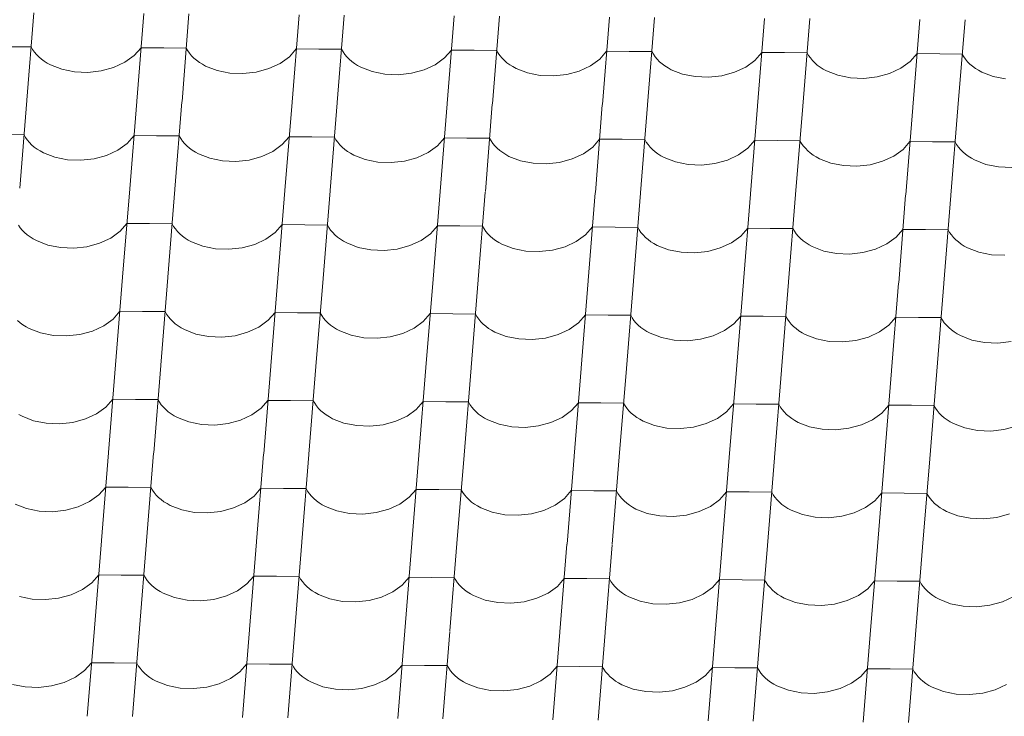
# Model space of a CAD drawing. Header units: millimetres. Extents: x -124639 to 133188, y -48358 to 76648.
# Tile 24 of 49: x 3795 to 4839, y 9192 to 9932. Entities that reach past the tile are written whole.
import ezdxf

# ---------------------------------------------------------------- set-up
doc = ezdxf.new("R2010")
doc.units = ezdxf.units.MM
doc.header["$MEASUREMENT"] = 0
doc.layers.add('Výplně - Povrchové', color=7, linetype='Continuous')

# ---------------------------------------------------------------- blocks, each defined once
blk = doc.blocks.new('*X2')
at = {"layer": 'Výplně - Povrchové', "color": 7, "linetype": 'Continuous', "lineweight": 13}
for p, q in [((3809.5, 9939.4), (3802, 9846.4)), ((3926.2, 9938.5), (3918.7, 9845.5)), ((3974.1, 9938.1), (3966.7, 9845.2)), ((4090.9, 9937.2), (4083.4, 9844.3)), ((4138.8, 9936.9), (4131.3, 9843.9)), ((4255.5, 9936), (4248, 9843)), ((4303.4, 9935.6), (4296, 9842.6)), ((4420.1, 9934.7), (4412.7, 9841.8)), ((4468.1, 9934.3), (4460.6, 9841.4)), ((4584.8, 9933.4), (4577.3, 9840.5)), ((4632.7, 9933.1), (4625.2, 9840.1)), ((4749.4, 9932.2), (4742, 9839.2)), ((4797.4, 9931.8), (4789.9, 9838.9)), ((3806.6, 9903.1), (3782.6, 9903.3)), ((3806.6, 9903.1), (3808.2, 9900.3)), ((3808.2, 9900.3), (3810.1, 9897.6)), ((3810.1, 9897.6), (3812.3, 9895)), ((3812.3, 9895), (3814.7, 9892.5)), ((3814.7, 9892.5), (3817.5, 9890.1)), ((3906.1, 9886.7), (3916, 9893.9)), ((3916, 9893.9), (3923.3, 9902.2)), ((3947.3, 9902), (3923.3, 9902.2)), ((3971.2, 9901.9), (3947.3, 9902)), ((3971.2, 9901.9), (3972.8, 9899)), ((3972.8, 9899), (3974.7, 9896.3)), ((3974.7, 9896.3), (3976.9, 9893.7)), ((3976.9, 9893.7), (3979.4, 9891.2)), ((4070.7, 9885.5), (4080.6, 9892.6)), ((4080.6, 9892.6), (4087.9, 9901)), ((4111.9, 9900.8), (4087.9, 9901)), ((4135.9, 9900.6), (4111.9, 9900.8)), ((4135.9, 9900.6), (4137.5, 9897.8)), ((4137.5, 9897.8), (4139.4, 9895.1)), ((4139.4, 9895.1), (4141.6, 9892.4)), ((4141.6, 9892.4), (4144, 9890)), ((4245.3, 9891.3), (4252.6, 9899.7)), ((4276.5, 9899.5), (4252.6, 9899.7)), ((4300.5, 9899.3), (4276.5, 9899.5)), ((4300.5, 9899.3), (4302.1, 9896.5)), ((4302.1, 9896.5), (4304, 9893.8)), ((4304, 9893.8), (4306.2, 9891.2)), ((4409.9, 9890.1), (4417.2, 9898.4)), ((4441.2, 9898.3), (4417.2, 9898.4)), ((4465.2, 9898.1), (4441.2, 9898.3)), ((4465.2, 9898.1), (4466.8, 9895.3)), ((4466.8, 9895.3), (4468.7, 9892.5)), ((4468.7, 9892.5), (4470.8, 9889.9)), ((4574.5, 9888.8), (4581.9, 9897.2)), ((4605.8, 9897), (4581.9, 9897.2)), ((4629.8, 9896.8), (4605.8, 9897)), ((4629.8, 9896.8), (4631.4, 9894)), ((4631.4, 9894), (4633.3, 9891.3)), ((4739.2, 9887.6), (4746.5, 9895.9)), ((4770.5, 9895.7), (4746.5, 9895.9)), ((4794.4, 9895.5), (4770.5, 9895.7)), ((4794.4, 9895.5), (4796, 9892.7)), ((4796, 9892.7), (4797.9, 9890)), ((3817.5, 9890.1), (3820.5, 9887.9)), ((3820.5, 9887.9), (3823.7, 9885.9)), ((3823.7, 9885.9), (3827.2, 9884)), ((3827.2, 9884), (3839.2, 9879.3)), ((3894.2, 9881.2), (3906.1, 9886.7)), ((3979.4, 9891.2), (3982.1, 9888.9)), ((3982.1, 9888.9), (3985.1, 9886.6)), ((3985.1, 9886.6), (3988.4, 9884.6)), ((3988.4, 9884.6), (3991.8, 9882.7)), ((3991.8, 9882.7), (4003.9, 9878)), ((4058.8, 9880), (4070.7, 9885.5)), ((4144, 9890), (4146.8, 9887.6)), ((4146.8, 9887.6), (4149.8, 9885.4)), ((4149.8, 9885.4), (4153, 9883.3)), ((4153, 9883.3), (4156.5, 9881.5)), ((4223.5, 9878.7), (4235.4, 9884.2)), ((4235.4, 9884.2), (4245.3, 9891.3)), ((4306.2, 9891.2), (4308.7, 9888.7)), ((4308.7, 9888.7), (4311.4, 9886.3)), ((4311.4, 9886.3), (4314.4, 9884.1)), ((4314.4, 9884.1), (4317.7, 9882.1)), ((4317.7, 9882.1), (4321.1, 9880.2)), ((4388.1, 9877.4), (4400, 9883)), ((4400, 9883), (4409.9, 9890.1)), ((4470.8, 9889.9), (4473.3, 9887.4)), ((4473.3, 9887.4), (4476.1, 9885.1)), ((4476.1, 9885.1), (4479.1, 9882.9)), ((4479.1, 9882.9), (4482.3, 9880.8)), ((4552.8, 9876.2), (4564.7, 9881.7)), ((4564.7, 9881.7), (4574.5, 9888.8)), ((4633.3, 9891.3), (4635.5, 9888.7)), ((4635.5, 9888.7), (4638, 9886.2)), ((4638, 9886.2), (4640.7, 9883.8)), ((4640.7, 9883.8), (4643.7, 9881.6)), ((4643.7, 9881.6), (4647, 9879.6)), ((4729.3, 9880.4), (4739.2, 9887.6)), ((4797.9, 9890), (4800.1, 9887.4)), ((4800.1, 9887.4), (4802.6, 9884.9)), ((4802.6, 9884.9), (4805.4, 9882.6)), ((4805.4, 9882.6), (4808.4, 9880.3)), ((3839.2, 9879.3), (3852.7, 9876.6)), ((3852.7, 9876.6), (3866.8, 9876)), ((3866.8, 9876), (3880.9, 9877.6)), ((3880.9, 9877.6), (3894.2, 9881.2)), ((4003.9, 9878), (4017.3, 9875.3)), ((4017.3, 9875.3), (4031.4, 9874.8)), ((4031.4, 9874.8), (4045.5, 9876.3)), ((4045.5, 9876.3), (4058.8, 9880)), ((4156.5, 9881.5), (4168.5, 9876.8)), ((4168.5, 9876.8), (4182, 9874.1)), ((4182, 9874.1), (4196.1, 9873.5)), ((4196.1, 9873.5), (4210.1, 9875.1)), ((4210.1, 9875.1), (4223.5, 9878.7)), ((4321.1, 9880.2), (4333.2, 9875.5)), ((4333.2, 9875.5), (4346.6, 9872.8)), ((4346.6, 9872.8), (4360.7, 9872.2)), ((4360.7, 9872.2), (4374.8, 9873.8)), ((4374.8, 9873.8), (4388.1, 9877.4)), ((4482.3, 9880.8), (4485.8, 9878.9)), ((4485.8, 9878.9), (4497.8, 9874.3)), ((4497.8, 9874.3), (4511.2, 9871.6)), ((4511.2, 9871.6), (4525.4, 9871)), ((4525.4, 9871), (4539.4, 9872.5)), ((4539.4, 9872.5), (4552.8, 9876.2)), ((4647, 9879.6), (4650.4, 9877.7)), ((4650.4, 9877.7), (4662.5, 9873)), ((4662.5, 9873), (4675.9, 9870.3)), ((4690, 9869.7), (4704.1, 9871.3)), ((4704.1, 9871.3), (4717.4, 9874.9)), ((4717.4, 9874.9), (4729.3, 9880.4)), ((4808.4, 9880.3), (4811.6, 9878.3)), ((4811.6, 9878.3), (4815.1, 9876.4)), ((4815.1, 9876.4), (4827.1, 9871.7)), ((4827.1, 9871.7), (4840.5, 9869)), ((4675.9, 9870.3), (4690, 9869.7)), ((3802, 9846.1), (3794.5, 9753.2)), ((3918.7, 9845.2), (3911.2, 9752.3)), ((3966.6, 9844.8), (3959.2, 9751.9)), ((4083.4, 9843.9), (4075.9, 9751)), ((4131.3, 9843.6), (4123.8, 9750.6)), ((4248, 9842.7), (4240.5, 9749.7)), ((4295.9, 9842.3), (4288.5, 9749.4)), ((4412.6, 9841.4), (4405.2, 9748.5)), ((4460.6, 9841.1), (4453.1, 9748.1)), ((4577.3, 9840.2), (4569.8, 9747.2)), ((4625.2, 9839.8), (4617.7, 9746.8)), ((4741.9, 9838.9), (4734.5, 9746)), ((4789.9, 9838.5), (4782.4, 9745.6)), ((3799.1, 9809.8), (3775.1, 9810)), ((3799.1, 9809.8), (3800.7, 9807)), ((3908.5, 9800.6), (3915.8, 9808.9)), ((3939.8, 9808.8), (3915.8, 9808.9)), ((3963.7, 9808.6), (3939.8, 9808.8)), ((3963.7, 9808.6), (3965.3, 9805.8)), ((3800.7, 9807), (3802.6, 9804.3)), ((3802.6, 9804.3), (3804.8, 9801.7)), ((3804.8, 9801.7), (3807.2, 9799.2)), ((3807.2, 9799.2), (3810, 9796.8)), ((3898.6, 9793.5), (3908.5, 9800.6)), ((3965.3, 9805.8), (3967.2, 9803)), ((3967.2, 9803), (3969.4, 9800.4)), ((3969.4, 9800.4), (3971.9, 9797.9)), ((4063.2, 9792.2), (4073.1, 9799.3)), ((4073.1, 9799.3), (4080.4, 9807.7)), ((4104.4, 9807.5), (4080.4, 9807.7)), ((4128.4, 9807.3), (4104.4, 9807.5)), ((4128.4, 9807.3), (4130, 9804.5)), ((4130, 9804.5), (4131.9, 9801.8)), ((4131.9, 9801.8), (4134.1, 9799.2)), ((4134.1, 9799.2), (4136.5, 9796.7)), ((4227.9, 9790.9), (4237.8, 9798.1)), ((4237.8, 9798.1), (4245.1, 9806.4)), ((4269, 9806.2), (4245.1, 9806.4)), ((4293, 9806.1), (4269, 9806.2)), ((4293, 9806.1), (4294.6, 9803.2)), ((4294.6, 9803.2), (4296.5, 9800.5)), ((4296.5, 9800.5), (4298.7, 9797.9)), ((4402.4, 9796.8), (4409.7, 9805.2)), ((4433.7, 9805), (4409.7, 9805.2)), ((4457.7, 9804.8), (4433.7, 9805)), ((4457.7, 9804.8), (4459.3, 9802)), ((4459.3, 9802), (4461.2, 9799.3)), ((4461.2, 9799.3), (4463.3, 9796.6)), ((4567, 9795.5), (4574.4, 9803.9)), ((4598.3, 9803.7), (4574.4, 9803.9)), ((4622.3, 9803.5), (4598.3, 9803.7)), ((4622.3, 9803.5), (4623.9, 9800.7)), ((4623.9, 9800.7), (4625.8, 9798)), ((4731.7, 9794.3), (4739, 9802.6)), ((4763, 9802.4), (4739, 9802.6)), ((4786.9, 9802.3), (4763, 9802.4)), ((4786.9, 9802.3), (4788.5, 9799.5)), ((4788.5, 9799.5), (4790.4, 9796.7)), ((3810, 9796.8), (3813, 9794.6)), ((3813, 9794.6), (3816.2, 9792.6)), ((3816.2, 9792.6), (3819.7, 9790.7)), ((3819.7, 9790.7), (3831.7, 9786)), ((3873.4, 9784.3), (3886.7, 9787.9)), ((3886.7, 9787.9), (3898.6, 9793.5)), ((3971.9, 9797.9), (3974.6, 9795.6)), ((3974.6, 9795.6), (3977.6, 9793.4)), ((3977.6, 9793.4), (3980.9, 9791.3)), ((3980.9, 9791.3), (3984.3, 9789.4)), ((3984.3, 9789.4), (3996.4, 9784.8)), ((4051.3, 9786.7), (4063.2, 9792.2)), ((4136.5, 9796.7), (4139.3, 9794.3)), ((4139.3, 9794.3), (4142.3, 9792.1)), ((4142.3, 9792.1), (4145.5, 9790.1)), ((4145.5, 9790.1), (4149, 9788.2)), ((4149, 9788.2), (4161, 9783.5)), ((4216, 9785.4), (4227.9, 9790.9)), ((4298.7, 9797.9), (4301.2, 9795.4)), ((4301.2, 9795.4), (4303.9, 9793.1)), ((4303.9, 9793.1), (4306.9, 9790.8)), ((4306.9, 9790.8), (4310.2, 9788.8)), ((4310.2, 9788.8), (4313.6, 9786.9)), ((4380.6, 9784.2), (4392.5, 9789.7)), ((4392.5, 9789.7), (4402.4, 9796.8)), ((4463.3, 9796.6), (4465.8, 9794.1)), ((4465.8, 9794.1), (4468.6, 9791.8)), ((4468.6, 9791.8), (4471.6, 9789.6)), ((4471.6, 9789.6), (4474.8, 9787.5)), ((4545.3, 9782.9), (4557.2, 9788.4)), ((4557.2, 9788.4), (4567, 9795.5)), ((4625.8, 9798), (4628, 9795.4)), ((4628, 9795.4), (4630.5, 9792.9)), ((4630.5, 9792.9), (4633.2, 9790.5)), ((4633.2, 9790.5), (4636.2, 9788.3)), ((4636.2, 9788.3), (4639.5, 9786.3)), ((4721.8, 9787.2), (4731.7, 9794.3)), ((4790.4, 9796.7), (4792.6, 9794.1)), ((4792.6, 9794.1), (4795.1, 9791.6)), ((4795.1, 9791.6), (4797.9, 9789.3)), ((4797.9, 9789.3), (4800.9, 9787.1)), ((3831.7, 9786), (3845.2, 9783.3)), ((3845.2, 9783.3), (3859.3, 9782.7)), ((3859.3, 9782.7), (3873.4, 9784.3)), ((3996.4, 9784.8), (4009.8, 9782.1)), ((4009.8, 9782.1), (4023.9, 9781.5)), ((4023.9, 9781.5), (4038, 9783)), ((4038, 9783), (4051.3, 9786.7)), ((4161, 9783.5), (4174.5, 9780.8)), ((4174.5, 9780.8), (4188.6, 9780.2)), ((4188.6, 9780.2), (4202.6, 9781.8)), ((4202.6, 9781.8), (4216, 9785.4)), ((4313.6, 9786.9), (4325.7, 9782.2)), ((4325.7, 9782.2), (4339.1, 9779.5)), ((4339.1, 9779.5), (4353.2, 9779)), ((4353.2, 9779), (4367.3, 9780.5)), ((4367.3, 9780.5), (4380.6, 9784.2)), ((4474.8, 9787.5), (4478.3, 9785.7)), ((4478.3, 9785.7), (4490.3, 9781)), ((4490.3, 9781), (4503.7, 9778.3)), ((4503.7, 9778.3), (4517.9, 9777.7)), ((4517.9, 9777.7), (4531.9, 9779.3)), ((4531.9, 9779.3), (4545.3, 9782.9)), ((4639.5, 9786.3), (4642.9, 9784.4)), ((4642.9, 9784.4), (4655, 9779.7)), ((4655, 9779.7), (4668.4, 9777)), ((4682.5, 9776.4), (4696.6, 9778)), ((4696.6, 9778), (4709.9, 9781.6)), ((4709.9, 9781.6), (4721.8, 9787.2)), ((4800.9, 9787.1), (4804.1, 9785)), ((4804.1, 9785), (4807.6, 9783.1)), ((4807.6, 9783.1), (4819.6, 9778.4)), ((4819.6, 9778.4), (4833, 9775.7)), ((4668.4, 9777), (4682.5, 9776.4)), ((4833, 9775.7), (4847.1, 9775.2)), ((3911.2, 9751.9), (3903.7, 9659)), ((3959.1, 9751.6), (3951.7, 9658.6)), ((4075.9, 9750.7), (4068.4, 9657.7)), ((4123.8, 9750.3), (4116.3, 9657.3)), ((4240.5, 9749.4), (4233, 9656.5)), ((4288.4, 9749), (4281, 9656.1)), ((4405.1, 9748.1), (4397.7, 9655.2)), ((4453.1, 9747.8), (4445.6, 9654.8)), ((4569.8, 9746.9), (4562.3, 9653.9)), ((4617.7, 9746.5), (4610.2, 9653.6)), ((4734.4, 9745.6), (4727, 9652.7)), ((4782.4, 9745.2), (4774.9, 9652.3)), ((3901, 9707.3), (3908.3, 9715.7)), ((3932.3, 9715.5), (3908.3, 9715.7)), ((3956.2, 9715.3), (3932.3, 9715.5)), ((3956.2, 9715.3), (3957.8, 9712.5)), ((3793.2, 9713.7), (3795.1, 9711)), ((3795.1, 9711), (3797.3, 9708.4)), ((3797.3, 9708.4), (3799.7, 9705.9)), ((3799.7, 9705.9), (3802.5, 9703.6)), ((3891.1, 9700.2), (3901, 9707.3)), ((3957.8, 9712.5), (3959.7, 9709.8)), ((3959.7, 9709.8), (3961.9, 9707.1)), ((3961.9, 9707.1), (3964.4, 9704.7)), ((3964.4, 9704.7), (3967.1, 9702.3)), ((4055.7, 9698.9), (4065.6, 9706)), ((4065.6, 9706), (4072.9, 9714.4)), ((4096.9, 9714.2), (4072.9, 9714.4)), ((4120.9, 9714), (4096.9, 9714.2)), ((4120.9, 9714), (4122.5, 9711.2)), ((4122.5, 9711.2), (4124.4, 9708.5)), ((4124.4, 9708.5), (4126.6, 9705.9)), ((4126.6, 9705.9), (4129, 9703.4)), ((4220.4, 9697.7), (4230.2, 9704.8)), ((4230.2, 9704.8), (4237.6, 9713.1)), ((4261.5, 9713), (4237.6, 9713.1)), ((4285.5, 9712.8), (4261.5, 9713)), ((4285.5, 9712.8), (4287.1, 9710)), ((4287.1, 9710), (4289, 9707.2)), ((4289, 9707.2), (4291.2, 9704.6)), ((4291.2, 9704.6), (4293.7, 9702.1)), ((4394.9, 9703.5), (4402.2, 9711.9)), ((4426.2, 9711.7), (4402.2, 9711.9)), ((4450.2, 9711.5), (4426.2, 9711.7)), ((4450.2, 9711.5), (4451.8, 9708.7)), ((4451.8, 9708.7), (4453.6, 9706)), ((4453.6, 9706), (4455.8, 9703.4)), ((4559.5, 9702.3), (4566.9, 9710.6)), ((4590.8, 9710.4), (4566.9, 9710.6)), ((4614.8, 9710.2), (4590.8, 9710.4)), ((4614.8, 9710.2), (4616.4, 9707.4)), ((4616.4, 9707.4), (4618.3, 9704.7)), ((4618.3, 9704.7), (4620.5, 9702.1)), ((4724.2, 9701), (4731.5, 9709.4)), ((4755.5, 9709.2), (4731.5, 9709.4)), ((4779.4, 9709), (4755.5, 9709.2)), ((4779.4, 9709), (4781, 9706.2)), ((4781, 9706.2), (4782.9, 9703.4)), ((3802.5, 9703.6), (3805.5, 9701.3)), ((3805.5, 9701.3), (3808.7, 9699.3)), ((3808.7, 9699.3), (3812.2, 9697.4)), ((3812.2, 9697.4), (3824.2, 9692.7)), ((3865.9, 9691), (3879.2, 9694.7)), ((3879.2, 9694.7), (3891.1, 9700.2)), ((3967.1, 9702.3), (3970.1, 9700.1)), ((3970.1, 9700.1), (3973.4, 9698)), ((3973.4, 9698), (3976.8, 9696.2)), ((3976.8, 9696.2), (3988.9, 9691.5)), ((4043.8, 9693.4), (4055.7, 9698.9)), ((4129, 9703.4), (4131.8, 9701)), ((4131.8, 9701), (4134.8, 9698.8)), ((4134.8, 9698.8), (4138, 9696.8)), ((4138, 9696.8), (4141.5, 9694.9)), ((4141.5, 9694.9), (4153.5, 9690.2)), ((4208.5, 9692.1), (4220.4, 9697.7)), ((4293.7, 9702.1), (4296.4, 9699.8)), ((4296.4, 9699.8), (4299.4, 9697.6)), ((4299.4, 9697.6), (4302.7, 9695.5)), ((4302.7, 9695.5), (4306.1, 9693.6)), ((4306.1, 9693.6), (4318.2, 9689)), ((4373.1, 9690.9), (4385, 9696.4)), ((4385, 9696.4), (4394.9, 9703.5)), ((4455.8, 9703.4), (4458.3, 9700.9)), ((4458.3, 9700.9), (4461.1, 9698.5)), ((4461.1, 9698.5), (4464.1, 9696.3)), ((4464.1, 9696.3), (4467.3, 9694.3)), ((4467.3, 9694.3), (4470.8, 9692.4)), ((4537.8, 9689.6), (4549.7, 9695.1)), ((4549.7, 9695.1), (4559.5, 9702.3)), ((4620.5, 9702.1), (4623, 9699.6)), ((4623, 9699.6), (4625.7, 9697.3)), ((4625.7, 9697.3), (4628.7, 9695)), ((4628.7, 9695), (4632, 9693)), ((4702.4, 9688.4), (4714.3, 9693.9)), ((4714.3, 9693.9), (4724.2, 9701)), ((4782.9, 9703.4), (4785.1, 9700.8)), ((4785.1, 9700.8), (4787.6, 9698.3)), ((4787.6, 9698.3), (4790.4, 9696)), ((4790.4, 9696), (4793.4, 9693.8)), ((4793.4, 9693.8), (4796.6, 9691.7)), ((3824.2, 9692.7), (3837.7, 9690)), ((3837.7, 9690), (3851.8, 9689.5)), ((3851.8, 9689.5), (3865.9, 9691)), ((3988.9, 9691.5), (4002.3, 9688.8)), ((4002.3, 9688.8), (4016.4, 9688.2)), ((4016.4, 9688.2), (4030.5, 9689.8)), ((4030.5, 9689.8), (4043.8, 9693.4)), ((4153.5, 9690.2), (4167, 9687.5)), ((4167, 9687.5), (4181.1, 9686.9)), ((4181.1, 9686.9), (4195.1, 9688.5)), ((4195.1, 9688.5), (4208.5, 9692.1)), ((4318.2, 9689), (4331.6, 9686.3)), ((4331.6, 9686.3), (4345.7, 9685.7)), ((4345.7, 9685.7), (4359.8, 9687.2)), ((4359.8, 9687.2), (4373.1, 9690.9)), ((4470.8, 9692.4), (4482.8, 9687.7)), ((4482.8, 9687.7), (4496.2, 9685)), ((4496.2, 9685), (4510.4, 9684.4)), ((4510.4, 9684.4), (4524.4, 9686)), ((4524.4, 9686), (4537.8, 9689.6)), ((4632, 9693), (4635.4, 9691.1)), ((4635.4, 9691.1), (4647.5, 9686.4)), ((4647.5, 9686.4), (4660.9, 9683.7)), ((4660.9, 9683.7), (4675, 9683.1)), ((4675, 9683.1), (4689.1, 9684.7)), ((4689.1, 9684.7), (4702.4, 9688.4)), ((4796.6, 9691.7), (4800.1, 9689.8)), ((4800.1, 9689.8), (4812.1, 9685.2)), ((4812.1, 9685.2), (4825.5, 9682.5)), ((4825.5, 9682.5), (4839.6, 9681.9)), ((3903.7, 9658.6), (3896.2, 9565.7)), ((3951.6, 9658.3), (3944.2, 9565.3)), ((4068.3, 9657.4), (4060.9, 9564.4)), ((4116.3, 9657), (4108.8, 9564.1)), ((4233, 9656.1), (4225.5, 9563.2)), ((4280.9, 9655.8), (4273.4, 9562.8)), ((4397.6, 9654.9), (4390.2, 9561.9)), ((4445.6, 9654.5), (4438.1, 9561.5)), ((4562.3, 9653.6), (4554.8, 9560.6)), ((4610.2, 9653.2), (4602.7, 9560.3)), ((4726.9, 9652.3), (4719.5, 9559.4)), ((4774.9, 9652), (4767.4, 9559)), ((3893.5, 9614), (3900.8, 9622.4)), ((3924.8, 9622.2), (3900.8, 9622.4)), ((3948.7, 9622), (3924.8, 9622.2)), ((3948.7, 9622), (3950.3, 9619.2)), ((4058.1, 9612.8), (4065.4, 9621.1)), ((4089.4, 9620.9), (4065.4, 9621.1)), ((4113.4, 9620.8), (4089.4, 9620.9)), ((4113.4, 9620.8), (4115, 9617.9)), ((3792.2, 9612.6), (3795, 9610.3)), ((3795, 9610.3), (3798, 9608.1)), ((3883.6, 9606.9), (3893.5, 9614)), ((3950.3, 9619.2), (3952.2, 9616.5)), ((3952.2, 9616.5), (3954.4, 9613.9)), ((3954.4, 9613.9), (3956.9, 9611.4)), ((3956.9, 9611.4), (3959.6, 9609)), ((4048.2, 9605.6), (4058.1, 9612.8)), ((4115, 9617.9), (4116.9, 9615.2)), ((4116.9, 9615.2), (4119.1, 9612.6)), ((4119.1, 9612.6), (4121.5, 9610.1)), ((4121.5, 9610.1), (4124.3, 9607.8)), ((4212.9, 9604.4), (4222.7, 9611.5)), ((4222.7, 9611.5), (4230.1, 9619.9)), ((4254, 9619.7), (4230.1, 9619.9)), ((4278, 9619.5), (4254, 9619.7)), ((4278, 9619.5), (4279.6, 9616.7)), ((4279.6, 9616.7), (4281.5, 9614)), ((4281.5, 9614), (4283.7, 9611.3)), ((4283.7, 9611.3), (4286.2, 9608.8)), ((4377.5, 9603.1), (4387.4, 9610.2)), ((4387.4, 9610.2), (4394.7, 9618.6)), ((4418.7, 9618.4), (4394.7, 9618.6)), ((4442.7, 9618.2), (4418.7, 9618.4)), ((4442.7, 9618.2), (4444.2, 9615.4)), ((4444.2, 9615.4), (4446.1, 9612.7)), ((4446.1, 9612.7), (4448.3, 9610.1)), ((4448.3, 9610.1), (4450.8, 9607.6)), ((4552, 9609), (4559.4, 9617.3)), ((4583.3, 9617.1), (4559.4, 9617.3)), ((4607.3, 9617), (4583.3, 9617.1)), ((4607.3, 9617), (4608.9, 9614.2)), ((4608.9, 9614.2), (4610.8, 9611.4)), ((4610.8, 9611.4), (4613, 9608.8)), ((4716.7, 9607.7), (4724, 9616.1)), ((4748, 9615.9), (4724, 9616.1)), ((4771.9, 9615.7), (4748, 9615.9)), ((4771.9, 9615.7), (4773.5, 9612.9)), ((4773.5, 9612.9), (4775.4, 9610.2)), ((4775.4, 9610.2), (4777.6, 9607.6)), ((3798, 9608.1), (3801.2, 9606)), ((3801.2, 9606), (3804.7, 9604.1)), ((3804.7, 9604.1), (3816.7, 9599.5)), ((3858.4, 9597.7), (3871.7, 9601.4)), ((3871.7, 9601.4), (3883.6, 9606.9)), ((3959.6, 9609), (3962.6, 9606.8)), ((3962.6, 9606.8), (3965.9, 9604.8)), ((3965.9, 9604.8), (3969.3, 9602.9)), ((3969.3, 9602.9), (3981.4, 9598.2)), ((4023, 9596.5), (4036.3, 9600.1)), ((4036.3, 9600.1), (4048.2, 9605.6)), ((4124.3, 9607.8), (4127.3, 9605.5)), ((4127.3, 9605.5), (4130.5, 9603.5)), ((4130.5, 9603.5), (4134, 9601.6)), ((4134, 9601.6), (4146, 9596.9)), ((4201, 9598.9), (4212.9, 9604.4)), ((4286.2, 9608.8), (4288.9, 9606.5)), ((4288.9, 9606.5), (4291.9, 9604.3)), ((4291.9, 9604.3), (4295.2, 9602.2)), ((4295.2, 9602.2), (4298.6, 9600.4)), ((4298.6, 9600.4), (4310.7, 9595.7)), ((4365.6, 9597.6), (4377.5, 9603.1)), ((4450.8, 9607.6), (4453.6, 9605.2)), ((4453.6, 9605.2), (4456.6, 9603)), ((4456.6, 9603), (4459.8, 9601)), ((4459.8, 9601), (4463.3, 9599.1)), ((4530.3, 9596.3), (4542.2, 9601.9)), ((4542.2, 9601.9), (4552, 9609)), ((4613, 9608.8), (4615.5, 9606.3)), ((4615.5, 9606.3), (4618.2, 9604)), ((4618.2, 9604), (4621.2, 9601.8)), ((4621.2, 9601.8), (4624.5, 9599.7)), ((4624.5, 9599.7), (4627.9, 9597.8)), ((4694.9, 9595.1), (4706.8, 9600.6)), ((4706.8, 9600.6), (4716.7, 9607.7)), ((4777.6, 9607.6), (4780.1, 9605.1)), ((4780.1, 9605.1), (4782.9, 9602.7)), ((4782.9, 9602.7), (4785.9, 9600.5)), ((4785.9, 9600.5), (4789.1, 9598.4)), ((3816.7, 9599.5), (3830.2, 9596.8)), ((3830.2, 9596.8), (3844.3, 9596.2)), ((3844.3, 9596.2), (3858.4, 9597.7)), ((3981.4, 9598.2), (3994.8, 9595.5)), ((3994.8, 9595.5), (4008.9, 9594.9)), ((4008.9, 9594.9), (4023, 9596.5)), ((4146, 9596.9), (4159.5, 9594.2)), ((4159.5, 9594.2), (4173.6, 9593.7)), ((4173.6, 9593.7), (4187.6, 9595.2)), ((4187.6, 9595.2), (4201, 9598.9)), ((4310.7, 9595.7), (4324.1, 9593)), ((4324.1, 9593), (4338.2, 9592.4)), ((4338.2, 9592.4), (4352.3, 9594)), ((4352.3, 9594), (4365.6, 9597.6)), ((4463.3, 9599.1), (4475.3, 9594.4)), ((4475.3, 9594.4), (4488.7, 9591.7)), ((4488.7, 9591.7), (4502.9, 9591.1)), ((4502.9, 9591.1), (4516.9, 9592.7)), ((4516.9, 9592.7), (4530.3, 9596.3)), ((4627.9, 9597.8), (4640, 9593.1)), ((4640, 9593.1), (4653.4, 9590.4)), ((4653.4, 9590.4), (4667.5, 9589.9)), ((4667.5, 9589.9), (4681.6, 9591.4)), ((4681.6, 9591.4), (4694.9, 9595.1)), ((4789.1, 9598.4), (4792.6, 9596.6)), ((4792.6, 9596.6), (4804.6, 9591.9)), ((4804.6, 9591.9), (4818, 9589.2)), ((4818, 9589.2), (4832.1, 9588.6)), ((4832.1, 9588.6), (4846.2, 9590.2)), ((3896.2, 9565.4), (3888.7, 9472.4)), ((3944.1, 9565), (3936.7, 9472)), ((4060.8, 9564.1), (4053.4, 9471.2)), ((4108.8, 9563.7), (4101.3, 9470.8)), ((4225.5, 9562.8), (4218, 9469.9)), ((4273.4, 9562.5), (4265.9, 9469.5)), ((4390.1, 9561.6), (4382.7, 9468.6)), ((4438.1, 9561.2), (4430.6, 9468.3)), ((4554.8, 9560.3), (4547.3, 9467.4)), ((4602.7, 9559.9), (4595.2, 9467)), ((4719.4, 9559.1), (4712, 9466.1)), ((4767.4, 9558.7), (4759.9, 9465.7)), ((3886, 9520.7), (3893.3, 9529.1)), ((3917.3, 9528.9), (3893.3, 9529.1)), ((3941.2, 9528.7), (3917.3, 9528.9)), ((3941.2, 9528.7), (3942.8, 9525.9)), ((4050.6, 9519.5), (4057.9, 9527.8)), ((4081.9, 9527.7), (4057.9, 9527.8)), ((4105.9, 9527.5), (4081.9, 9527.7)), ((4105.9, 9527.5), (4107.5, 9524.7)), ((4215.2, 9518.2), (4222.6, 9526.6)), ((4246.5, 9526.4), (4222.6, 9526.6)), ((3876.1, 9513.6), (3886, 9520.7)), ((3942.8, 9525.9), (3944.7, 9523.2)), ((3944.7, 9523.2), (3946.9, 9520.6)), ((3946.9, 9520.6), (3949.4, 9518.1)), ((3949.4, 9518.1), (3952.1, 9515.7)), ((4040.7, 9512.4), (4050.6, 9519.5)), ((4107.5, 9524.7), (4109.4, 9521.9)), ((4109.4, 9521.9), (4111.5, 9519.3)), ((4111.5, 9519.3), (4114, 9516.8)), ((4114, 9516.8), (4116.8, 9514.5)), ((4205.4, 9511.1), (4215.2, 9518.2)), ((4270.5, 9526.2), (4246.5, 9526.4)), ((4270.5, 9526.2), (4272.1, 9523.4)), ((4272.1, 9523.4), (4274, 9520.7)), ((4274, 9520.7), (4276.2, 9518.1)), ((4276.2, 9518.1), (4278.7, 9515.6)), ((4370, 9509.8), (4379.9, 9517)), ((4379.9, 9517), (4387.2, 9525.3)), ((4411.2, 9525.1), (4387.2, 9525.3)), ((4435.2, 9524.9), (4411.2, 9525.1)), ((4435.2, 9524.9), (4436.7, 9522.1)), ((4436.7, 9522.1), (4438.6, 9519.4)), ((4438.6, 9519.4), (4440.8, 9516.8)), ((4440.8, 9516.8), (4443.3, 9514.3)), ((4544.5, 9515.7), (4551.9, 9524.1)), ((4575.8, 9523.9), (4551.9, 9524.1)), ((4599.8, 9523.7), (4575.8, 9523.9)), ((4599.8, 9523.7), (4601.4, 9520.9)), ((4601.4, 9520.9), (4603.3, 9518.1)), ((4603.3, 9518.1), (4605.5, 9515.5)), ((4709.2, 9514.4), (4716.5, 9522.8)), ((4740.5, 9522.6), (4716.5, 9522.8)), ((4764.4, 9522.4), (4740.5, 9522.6)), ((4764.4, 9522.4), (4766, 9519.6)), ((4766, 9519.6), (4767.9, 9516.9)), ((4767.9, 9516.9), (4770.1, 9514.3)), ((3793.7, 9512.7), (3797.2, 9510.9)), ((3797.2, 9510.9), (3809.2, 9506.2)), ((3809.2, 9506.2), (3822.7, 9503.5)), ((3850.9, 9504.5), (3864.2, 9508.1)), ((3864.2, 9508.1), (3876.1, 9513.6)), ((3952.1, 9515.7), (3955.1, 9513.5)), ((3955.1, 9513.5), (3958.4, 9511.5)), ((3958.4, 9511.5), (3961.8, 9509.6)), ((3961.8, 9509.6), (3973.9, 9504.9)), ((4015.5, 9503.2), (4028.8, 9506.8)), ((4028.8, 9506.8), (4040.7, 9512.4)), ((4116.8, 9514.5), (4119.8, 9512.3)), ((4119.8, 9512.3), (4123, 9510.2)), ((4123, 9510.2), (4126.5, 9508.3)), ((4126.5, 9508.3), (4138.5, 9503.7)), ((4180.1, 9501.9), (4193.5, 9505.6)), ((4193.5, 9505.6), (4205.4, 9511.1)), ((4278.7, 9515.6), (4281.4, 9513.2)), ((4281.4, 9513.2), (4284.4, 9511)), ((4284.4, 9511), (4287.7, 9509)), ((4287.7, 9509), (4291.1, 9507.1)), ((4291.1, 9507.1), (4303.2, 9502.4)), ((4358.1, 9504.3), (4370, 9509.8)), ((4443.3, 9514.3), (4446.1, 9512)), ((4446.1, 9512), (4449.1, 9509.7)), ((4449.1, 9509.7), (4452.3, 9507.7)), ((4452.3, 9507.7), (4455.8, 9505.8)), ((4455.8, 9505.8), (4467.8, 9501.1)), ((4522.8, 9503.1), (4534.7, 9508.6)), ((4534.7, 9508.6), (4544.5, 9515.7)), ((4605.5, 9515.5), (4608, 9513)), ((4608, 9513), (4610.7, 9510.7)), ((4610.7, 9510.7), (4613.7, 9508.5)), ((4613.7, 9508.5), (4617, 9506.4)), ((4617, 9506.4), (4620.4, 9504.5)), ((4687.4, 9501.8), (4699.3, 9507.3)), ((4699.3, 9507.3), (4709.2, 9514.4)), ((4770.1, 9514.3), (4772.6, 9511.8)), ((4772.6, 9511.8), (4775.4, 9509.4)), ((4775.4, 9509.4), (4778.4, 9507.2)), ((4778.4, 9507.2), (4781.6, 9505.2)), ((3822.7, 9503.5), (3836.8, 9502.9)), ((3836.8, 9502.9), (3850.9, 9504.5)), ((3973.9, 9504.9), (3987.3, 9502.2)), ((3987.3, 9502.2), (4001.4, 9501.6)), ((4001.4, 9501.6), (4015.5, 9503.2)), ((4138.5, 9503.7), (4152, 9501)), ((4152, 9501), (4166.1, 9500.4)), ((4166.1, 9500.4), (4180.1, 9501.9)), ((4303.2, 9502.4), (4316.6, 9499.7)), ((4316.6, 9499.7), (4330.7, 9499.1)), ((4330.7, 9499.1), (4344.8, 9500.7)), ((4344.8, 9500.7), (4358.1, 9504.3)), ((4467.8, 9501.1), (4481.2, 9498.4)), ((4481.2, 9498.4), (4495.4, 9497.8)), ((4495.4, 9497.8), (4509.4, 9499.4)), ((4509.4, 9499.4), (4522.8, 9503.1)), ((4620.4, 9504.5), (4632.5, 9499.9)), ((4632.5, 9499.9), (4645.9, 9497.2)), ((4645.9, 9497.2), (4660, 9496.6)), ((4660, 9496.6), (4674.1, 9498.2)), ((4674.1, 9498.2), (4687.4, 9501.8)), ((4781.6, 9505.2), (4785.1, 9503.3)), ((4785.1, 9503.3), (4797.1, 9498.6)), ((4797.1, 9498.6), (4810.5, 9495.9)), ((4810.5, 9495.9), (4824.6, 9495.3)), ((4824.6, 9495.3), (4838.7, 9496.9)), ((4838.7, 9496.9), (4852.1, 9500.5)), ((3888.7, 9472.1), (3881.2, 9379.1)), ((3936.6, 9471.7), (3929.2, 9378.8)), ((4053.3, 9470.8), (4045.9, 9377.9)), ((4101.3, 9470.5), (4093.8, 9377.5)), ((4218, 9469.6), (4210.5, 9376.6)), ((4265.9, 9469.2), (4258.4, 9376.2)), ((4382.6, 9468.3), (4375.2, 9375.3)), ((4430.6, 9467.9), (4423.1, 9375)), ((4547.3, 9467), (4539.8, 9374.1)), ((4595.2, 9466.7), (4587.7, 9373.7)), ((4711.9, 9465.8), (4704.4, 9372.8)), ((4759.9, 9465.4), (4752.4, 9372.5)), ((3878.5, 9427.5), (3885.8, 9435.8)), ((3909.7, 9435.6), (3885.8, 9435.8)), ((3933.7, 9435.5), (3909.7, 9435.6)), ((3933.7, 9435.5), (3935.3, 9432.6)), ((3935.3, 9432.6), (3937.2, 9429.9)), ((4043.1, 9426.2), (4050.4, 9434.6)), ((4074.4, 9434.4), (4050.4, 9434.6)), ((4098.4, 9434.2), (4074.4, 9434.4)), ((4098.4, 9434.2), (4100, 9431.4)), ((4207.7, 9424.9), (4215.1, 9433.3)), ((4239, 9433.1), (4215.1, 9433.3)), ((4263, 9432.9), (4239, 9433.1)), ((4263, 9432.9), (4264.6, 9430.1)), ((3868.6, 9420.3), (3878.5, 9427.5)), ((3937.2, 9429.9), (3939.4, 9427.3)), ((3939.4, 9427.3), (3941.9, 9424.8)), ((3941.9, 9424.8), (3944.6, 9422.5)), ((3944.6, 9422.5), (3947.6, 9420.2)), ((4033.2, 9419.1), (4043.1, 9426.2)), ((4100, 9431.4), (4101.9, 9428.7)), ((4101.9, 9428.7), (4104, 9426)), ((4104, 9426), (4106.5, 9423.5)), ((4106.5, 9423.5), (4109.3, 9421.2)), ((4197.9, 9417.8), (4207.7, 9424.9)), ((4264.6, 9430.1), (4266.5, 9427.4)), ((4266.5, 9427.4), (4268.7, 9424.8)), ((4268.7, 9424.8), (4271.2, 9422.3)), ((4271.2, 9422.3), (4273.9, 9419.9)), ((4362.5, 9416.6), (4372.4, 9423.7)), ((4372.4, 9423.7), (4379.7, 9432)), ((4403.7, 9431.8), (4379.7, 9432)), ((4427.6, 9431.7), (4403.7, 9431.8)), ((4427.6, 9431.7), (4429.2, 9428.9)), ((4429.2, 9428.9), (4431.1, 9426.1)), ((4431.1, 9426.1), (4433.3, 9423.5)), ((4433.3, 9423.5), (4435.8, 9421)), ((4527.2, 9415.3), (4537, 9422.4)), ((4537, 9422.4), (4544.4, 9430.8)), ((4568.3, 9430.6), (4544.4, 9430.8)), ((4592.3, 9430.4), (4568.3, 9430.6)), ((4592.3, 9430.4), (4593.9, 9427.6)), ((4593.9, 9427.6), (4595.8, 9424.9)), ((4595.8, 9424.9), (4598, 9422.3)), ((4598, 9422.3), (4600.5, 9419.8)), ((4701.7, 9421.2), (4709, 9429.5)), ((4733, 9429.3), (4709, 9429.5)), ((4756.9, 9429.1), (4733, 9429.3)), ((4756.9, 9429.1), (4758.5, 9426.3)), ((4758.5, 9426.3), (4760.4, 9423.6)), ((4760.4, 9423.6), (4762.6, 9421)), ((3789.7, 9417.6), (3801.7, 9412.9)), ((3801.7, 9412.9), (3815.2, 9410.2)), ((3843.3, 9411.2), (3856.7, 9414.8)), ((3856.7, 9414.8), (3868.6, 9420.3)), ((3947.6, 9420.2), (3950.9, 9418.2)), ((3950.9, 9418.2), (3954.3, 9416.3)), ((3954.3, 9416.3), (3966.4, 9411.6)), ((3966.4, 9411.6), (3979.8, 9408.9)), ((4008, 9409.9), (4021.3, 9413.6)), ((4021.3, 9413.6), (4033.2, 9419.1)), ((4109.3, 9421.2), (4112.3, 9419)), ((4112.3, 9419), (4115.5, 9416.9)), ((4115.5, 9416.9), (4119, 9415.1)), ((4119, 9415.1), (4131, 9410.4)), ((4172.6, 9408.7), (4186, 9412.3)), ((4186, 9412.3), (4197.9, 9417.8)), ((4273.9, 9419.9), (4276.9, 9417.7)), ((4276.9, 9417.7), (4280.2, 9415.7)), ((4280.2, 9415.7), (4283.6, 9413.8)), ((4283.6, 9413.8), (4295.7, 9409.1)), ((4350.6, 9411), (4362.5, 9416.6)), ((4435.8, 9421), (4438.6, 9418.7)), ((4438.6, 9418.7), (4441.6, 9416.5)), ((4441.6, 9416.5), (4444.8, 9414.4)), ((4444.8, 9414.4), (4448.3, 9412.5)), ((4448.3, 9412.5), (4460.3, 9407.8)), ((4515.3, 9409.8), (4527.2, 9415.3)), ((4600.5, 9419.8), (4603.2, 9417.4)), ((4603.2, 9417.4), (4606.2, 9415.2)), ((4606.2, 9415.2), (4609.4, 9413.1)), ((4609.4, 9413.1), (4612.9, 9411.3)), ((4679.9, 9408.5), (4691.8, 9414)), ((4691.8, 9414), (4701.7, 9421.2)), ((4762.6, 9421), (4765.1, 9418.5)), ((4765.1, 9418.5), (4767.8, 9416.1)), ((4767.8, 9416.1), (4770.9, 9413.9)), ((4770.9, 9413.9), (4774.1, 9411.9)), ((4774.1, 9411.9), (4777.6, 9410)), ((3815.2, 9410.2), (3829.3, 9409.6)), ((3829.3, 9409.6), (3843.3, 9411.2)), ((3979.8, 9408.9), (3993.9, 9408.4)), ((3993.9, 9408.4), (4008, 9409.9)), ((4131, 9410.4), (4144.4, 9407.7)), ((4144.4, 9407.7), (4158.6, 9407.1)), ((4158.6, 9407.1), (4172.6, 9408.7)), ((4295.7, 9409.1), (4309.1, 9406.4)), ((4309.1, 9406.4), (4323.2, 9405.8)), ((4323.2, 9405.8), (4337.3, 9407.4)), ((4337.3, 9407.4), (4350.6, 9411)), ((4460.3, 9407.8), (4473.7, 9405.1)), ((4473.7, 9405.1), (4487.8, 9404.6)), ((4487.8, 9404.6), (4501.9, 9406.1)), ((4501.9, 9406.1), (4515.3, 9409.8)), ((4612.9, 9411.3), (4625, 9406.6)), ((4625, 9406.6), (4638.4, 9403.9)), ((4638.4, 9403.9), (4652.5, 9403.3)), ((4652.5, 9403.3), (4666.6, 9404.9)), ((4666.6, 9404.9), (4679.9, 9408.5)), ((4777.6, 9410), (4789.6, 9405.3)), ((4789.6, 9405.3), (4803, 9402.6)), ((4803, 9402.6), (4817.1, 9402)), ((4817.1, 9402), (4831.2, 9403.6)), ((4831.2, 9403.6), (4844.5, 9407.2)), ((3881.2, 9378.8), (3873.7, 9285.9)), ((3929.1, 9378.4), (3921.7, 9285.5)), ((4045.8, 9377.5), (4038.4, 9284.6)), ((4093.8, 9377.2), (4086.3, 9284.2)), ((4210.5, 9376.3), (4203, 9283.3)), ((4258.4, 9375.9), (4250.9, 9283)), ((4375.1, 9375), (4367.7, 9282.1)), ((4423.1, 9374.6), (4415.6, 9281.7)), ((4539.8, 9373.8), (4532.3, 9280.8)), ((4587.7, 9373.4), (4580.2, 9280.4)), ((4704.4, 9372.5), (4696.9, 9279.5)), ((4752.4, 9372.1), (4744.9, 9279.2)), ((3871, 9334.2), (3878.3, 9342.5)), ((3902.2, 9342.4), (3878.3, 9342.5)), ((3926.2, 9342.2), (3902.2, 9342.4)), ((3926.2, 9342.2), (3927.8, 9339.4)), ((3927.8, 9339.4), (3929.7, 9336.6)), ((4035.6, 9332.9), (4042.9, 9341.3)), ((4066.9, 9341.1), (4042.9, 9341.3)), ((4090.9, 9340.9), (4066.9, 9341.1)), ((4090.9, 9340.9), (4092.5, 9338.1)), ((4200.2, 9331.7), (4207.6, 9340)), ((4231.5, 9339.8), (4207.6, 9340)), ((4255.5, 9339.6), (4231.5, 9339.8)), ((4255.5, 9339.6), (4257.1, 9336.8)), ((4364.9, 9330.4), (4372.2, 9338.8)), ((4396.2, 9338.6), (4372.2, 9338.8)), ((4420.1, 9338.4), (4396.2, 9338.6)), ((3861.1, 9327.1), (3871, 9334.2)), ((3929.7, 9336.6), (3931.9, 9334)), ((3931.9, 9334), (3934.4, 9331.5)), ((3934.4, 9331.5), (3937.1, 9329.2)), ((3937.1, 9329.2), (3940.1, 9327)), ((4025.7, 9325.8), (4035.6, 9332.9)), ((4092.5, 9338.1), (4094.4, 9335.4)), ((4094.4, 9335.4), (4096.5, 9332.8)), ((4096.5, 9332.8), (4099, 9330.3)), ((4099, 9330.3), (4101.8, 9327.9)), ((4190.4, 9324.5), (4200.2, 9331.7)), ((4257.1, 9336.8), (4259, 9334.1)), ((4259, 9334.1), (4261.2, 9331.5)), ((4261.2, 9331.5), (4263.7, 9329)), ((4263.7, 9329), (4266.4, 9326.7)), ((4355, 9323.3), (4364.9, 9330.4)), ((4420.1, 9338.4), (4421.7, 9335.6)), ((4421.7, 9335.6), (4423.6, 9332.8)), ((4423.6, 9332.8), (4425.8, 9330.2)), ((4425.8, 9330.2), (4428.3, 9327.7)), ((4519.7, 9322), (4529.5, 9329.1)), ((4529.5, 9329.1), (4536.9, 9337.5)), ((4560.8, 9337.3), (4536.9, 9337.5)), ((4584.8, 9337.1), (4560.8, 9337.3)), ((4584.8, 9337.1), (4586.4, 9334.3)), ((4586.4, 9334.3), (4588.3, 9331.6)), ((4588.3, 9331.6), (4590.5, 9329)), ((4590.5, 9329), (4593, 9326.5)), ((4694.2, 9327.9), (4701.5, 9336.2)), ((4725.5, 9336), (4701.5, 9336.2)), ((4749.4, 9335.9), (4725.5, 9336)), ((4749.4, 9335.9), (4751, 9333)), ((4751, 9333), (4752.9, 9330.3)), ((4752.9, 9330.3), (4755.1, 9327.7)), ((3794.2, 9319.6), (3807.7, 9316.9)), ((3821.8, 9316.3), (3835.8, 9317.9)), ((3835.8, 9317.9), (3849.2, 9321.5)), ((3849.2, 9321.5), (3861.1, 9327.1)), ((3940.1, 9327), (3943.4, 9324.9)), ((3943.4, 9324.9), (3946.8, 9323)), ((3946.8, 9323), (3958.9, 9318.4)), ((3958.9, 9318.4), (3972.3, 9315.7)), ((4000.5, 9316.6), (4013.8, 9320.3)), ((4013.8, 9320.3), (4025.7, 9325.8)), ((4101.8, 9327.9), (4104.8, 9325.7)), ((4104.8, 9325.7), (4108, 9323.7)), ((4108, 9323.7), (4111.5, 9321.8)), ((4111.5, 9321.8), (4123.5, 9317.1)), ((4165.1, 9315.4), (4178.5, 9319)), ((4178.5, 9319), (4190.4, 9324.5)), ((4266.4, 9326.7), (4269.4, 9324.4)), ((4269.4, 9324.4), (4272.7, 9322.4)), ((4272.7, 9322.4), (4276.1, 9320.5)), ((4276.1, 9320.5), (4288.2, 9315.8)), ((4329.8, 9314.1), (4343.1, 9317.8)), ((4343.1, 9317.8), (4355, 9323.3)), ((4428.3, 9327.7), (4431.1, 9325.4)), ((4431.1, 9325.4), (4434.1, 9323.2)), ((4434.1, 9323.2), (4437.3, 9321.1)), ((4437.3, 9321.1), (4440.8, 9319.2)), ((4440.8, 9319.2), (4452.8, 9314.6)), ((4507.8, 9316.5), (4519.7, 9322)), ((4593, 9326.5), (4595.7, 9324.1)), ((4595.7, 9324.1), (4598.7, 9321.9)), ((4598.7, 9321.9), (4601.9, 9319.9)), ((4601.9, 9319.9), (4605.4, 9318)), ((4605.4, 9318), (4617.5, 9313.3)), ((4672.4, 9315.2), (4684.3, 9320.7)), ((4684.3, 9320.7), (4694.2, 9327.9)), ((4755.1, 9327.7), (4757.6, 9325.2)), ((4757.6, 9325.2), (4760.3, 9322.9)), ((4760.3, 9322.9), (4763.3, 9320.7)), ((4763.3, 9320.7), (4766.6, 9318.6)), ((4766.6, 9318.6), (4770.1, 9316.7)), ((4837, 9314), (4849, 9319.5)), ((3807.7, 9316.9), (3821.8, 9316.3)), ((3972.3, 9315.7), (3986.4, 9315.1)), ((3986.4, 9315.1), (4000.5, 9316.6)), ((4123.5, 9317.1), (4136.9, 9314.4)), ((4136.9, 9314.4), (4151.1, 9313.8)), ((4151.1, 9313.8), (4165.1, 9315.4)), ((4288.2, 9315.8), (4301.6, 9313.1)), ((4301.6, 9313.1), (4315.7, 9312.5)), ((4315.7, 9312.5), (4329.8, 9314.1)), ((4452.8, 9314.6), (4466.2, 9311.9)), ((4466.2, 9311.9), (4480.3, 9311.3)), ((4480.3, 9311.3), (4494.4, 9312.9)), ((4494.4, 9312.9), (4507.8, 9316.5)), ((4617.5, 9313.3), (4630.9, 9310.6)), ((4630.9, 9310.6), (4645, 9310)), ((4645, 9310), (4659.1, 9311.6)), ((4659.1, 9311.6), (4672.4, 9315.2)), ((4770.1, 9316.7), (4782.1, 9312)), ((4782.1, 9312), (4795.5, 9309.3)), ((4795.5, 9309.3), (4809.6, 9308.8)), ((4809.6, 9308.8), (4823.7, 9310.3)), ((4823.7, 9310.3), (4837, 9314)), ((3873.7, 9285.5), (3866.2, 9192.6)), ((3921.6, 9285.2), (3914.2, 9192.2)), ((4038.3, 9284.3), (4030.9, 9191.3)), ((4086.3, 9283.9), (4078.8, 9190.9)), ((4203, 9283), (4195.5, 9190)), ((4250.9, 9282.6), (4243.4, 9189.7)), ((4367.6, 9281.7), (4360.2, 9188.8)), ((4415.6, 9281.4), (4408.1, 9188.4)), ((4532.3, 9280.5), (4524.8, 9187.5)), ((4580.2, 9280.1), (4572.7, 9187.2)), ((4696.9, 9279.2), (4689.4, 9186.3)), ((4744.9, 9278.8), (4737.4, 9185.9)), ((3863.4, 9240.9), (3870.8, 9249.3)), ((3894.7, 9249.1), (3870.8, 9249.3)), ((3918.7, 9248.9), (3894.7, 9249.1)), ((3918.7, 9248.9), (3920.3, 9246.1)), ((3920.3, 9246.1), (3922.2, 9243.4)), ((4028.1, 9239.6), (4035.4, 9248)), ((4059.4, 9247.8), (4035.4, 9248)), ((4083.4, 9247.6), (4059.4, 9247.8)), ((4083.4, 9247.6), (4084.9, 9244.8)), ((4084.9, 9244.8), (4086.8, 9242.1)), ((4192.7, 9238.4), (4200.1, 9246.7)), ((4224, 9246.5), (4200.1, 9246.7)), ((4248, 9246.4), (4224, 9246.5)), ((4248, 9246.4), (4249.6, 9243.6)), ((4357.4, 9237.1), (4364.7, 9245.5)), ((4388.7, 9245.3), (4364.7, 9245.5)), ((4412.6, 9245.1), (4388.7, 9245.3)), ((4412.6, 9245.1), (4414.2, 9242.3)), ((3853.6, 9233.8), (3863.4, 9240.9)), ((3922.2, 9243.4), (3924.4, 9240.7)), ((3924.4, 9240.7), (3926.9, 9238.2)), ((3926.9, 9238.2), (3929.6, 9235.9)), ((3929.6, 9235.9), (3932.6, 9233.7)), ((4018.2, 9232.5), (4028.1, 9239.6)), ((4086.8, 9242.1), (4089, 9239.5)), ((4089, 9239.5), (4091.5, 9237)), ((4091.5, 9237), (4094.3, 9234.6)), ((4094.3, 9234.6), (4097.3, 9232.4)), ((4182.9, 9231.3), (4192.7, 9238.4)), ((4249.6, 9243.6), (4251.5, 9240.8)), ((4251.5, 9240.8), (4253.7, 9238.2)), ((4253.7, 9238.2), (4256.2, 9235.7)), ((4256.2, 9235.7), (4258.9, 9233.4)), ((4347.5, 9230), (4357.4, 9237.1)), ((4414.2, 9242.3), (4416.1, 9239.6)), ((4416.1, 9239.6), (4418.3, 9237)), ((4418.3, 9237), (4420.8, 9234.5)), ((4420.8, 9234.5), (4423.6, 9232.1)), ((4512.2, 9228.7), (4522, 9235.8)), ((4522, 9235.8), (4529.4, 9244.2)), ((4553.3, 9244), (4529.4, 9244.2)), ((4577.3, 9243.8), (4553.3, 9244)), ((4577.3, 9243.8), (4578.9, 9241)), ((4578.9, 9241), (4580.8, 9238.3)), ((4580.8, 9238.3), (4583, 9235.7)), ((4583, 9235.7), (4585.5, 9233.2)), ((4676.8, 9227.5), (4686.7, 9234.6)), ((4686.7, 9234.6), (4694, 9242.9)), ((4718, 9242.8), (4694, 9242.9)), ((4741.9, 9242.6), (4718, 9242.8)), ((4741.9, 9242.6), (4743.5, 9239.8)), ((4743.5, 9239.8), (4745.4, 9237)), ((4745.4, 9237), (4747.6, 9234.4)), ((4747.6, 9234.4), (4750.1, 9231.9)), ((3786.7, 9226.3), (3800.2, 9223.6)), ((3800.2, 9223.6), (3814.3, 9223.1)), ((3814.3, 9223.1), (3828.3, 9224.6)), ((3828.3, 9224.6), (3841.7, 9228.3)), ((3841.7, 9228.3), (3853.6, 9233.8)), ((3932.6, 9233.7), (3935.9, 9231.6)), ((3935.9, 9231.6), (3939.3, 9229.8)), ((3939.3, 9229.8), (3951.4, 9225.1)), ((3951.4, 9225.1), (3964.8, 9222.4)), ((3993, 9223.4), (4006.3, 9227)), ((4006.3, 9227), (4018.2, 9232.5)), ((4097.3, 9232.4), (4100.5, 9230.4)), ((4100.5, 9230.4), (4104, 9228.5)), ((4104, 9228.5), (4116, 9223.8)), ((4116, 9223.8), (4129.4, 9221.1)), ((4157.6, 9222.1), (4171, 9225.7)), ((4171, 9225.7), (4182.9, 9231.3)), ((4258.9, 9233.4), (4261.9, 9231.2)), ((4261.9, 9231.2), (4265.2, 9229.1)), ((4265.2, 9229.1), (4268.6, 9227.2)), ((4268.6, 9227.2), (4280.7, 9222.5)), ((4322.3, 9220.8), (4335.6, 9224.5)), ((4335.6, 9224.5), (4347.5, 9230)), ((4423.6, 9232.1), (4426.6, 9229.9)), ((4426.6, 9229.9), (4429.8, 9227.8)), ((4429.8, 9227.8), (4433.3, 9226)), ((4433.3, 9226), (4445.3, 9221.3)), ((4500.3, 9223.2), (4512.2, 9228.7)), ((4585.5, 9233.2), (4588.2, 9230.8)), ((4588.2, 9230.8), (4591.2, 9228.6)), ((4591.2, 9228.6), (4594.4, 9226.6)), ((4594.4, 9226.6), (4597.9, 9224.7)), ((4597.9, 9224.7), (4610, 9220)), ((4664.9, 9221.9), (4676.8, 9227.5)), ((4750.1, 9231.9), (4752.8, 9229.6)), ((4752.8, 9229.6), (4755.8, 9227.4)), ((4755.8, 9227.4), (4759.1, 9225.3)), ((4759.1, 9225.3), (4762.6, 9223.4)), ((4829.5, 9220.7), (4841.4, 9226.2)), ((3964.8, 9222.4), (3978.9, 9221.8)), ((3978.9, 9221.8), (3993, 9223.4)), ((4129.4, 9221.1), (4143.6, 9220.5)), ((4143.6, 9220.5), (4157.6, 9222.1)), ((4280.7, 9222.5), (4294.1, 9219.8)), ((4294.1, 9219.8), (4308.2, 9219.3)), ((4308.2, 9219.3), (4322.3, 9220.8)), ((4445.3, 9221.3), (4458.7, 9218.6)), ((4458.7, 9218.6), (4472.8, 9218)), ((4472.8, 9218), (4486.9, 9219.6)), ((4486.9, 9219.6), (4500.3, 9223.2)), ((4610, 9220), (4623.4, 9217.3)), ((4623.4, 9217.3), (4637.5, 9216.7)), ((4637.5, 9216.7), (4651.6, 9218.3)), ((4651.6, 9218.3), (4664.9, 9221.9)), ((4762.6, 9223.4), (4774.6, 9218.8)), ((4774.6, 9218.8), (4788, 9216.1)), ((4788, 9216.1), (4802.1, 9215.5)), ((4802.1, 9215.5), (4816.2, 9217.1)), ((4816.2, 9217.1), (4829.5, 9220.7))]:
    blk.add_line(p, q, dxfattribs=at)
blk = doc.blocks.new('výplň_1_1', base_point=(0, 0))
at = {"layer": 'Výplně - Povrchové', "color": 7, "linetype": 'Continuous', "lineweight": 13}
blk.add_blockref('*X2', (0, 0), dxfattribs=at)

msp = doc.modelspace()

# ---------------------------------------------------------------- block references
at = {"layer": 'Výplně - Povrchové', "color": 7, "linetype": 'Continuous', "lineweight": 13}
msp.add_blockref('výplň_1_1', (0, 0), dxfattribs=at)

doc.saveas('drawing.dxf')
